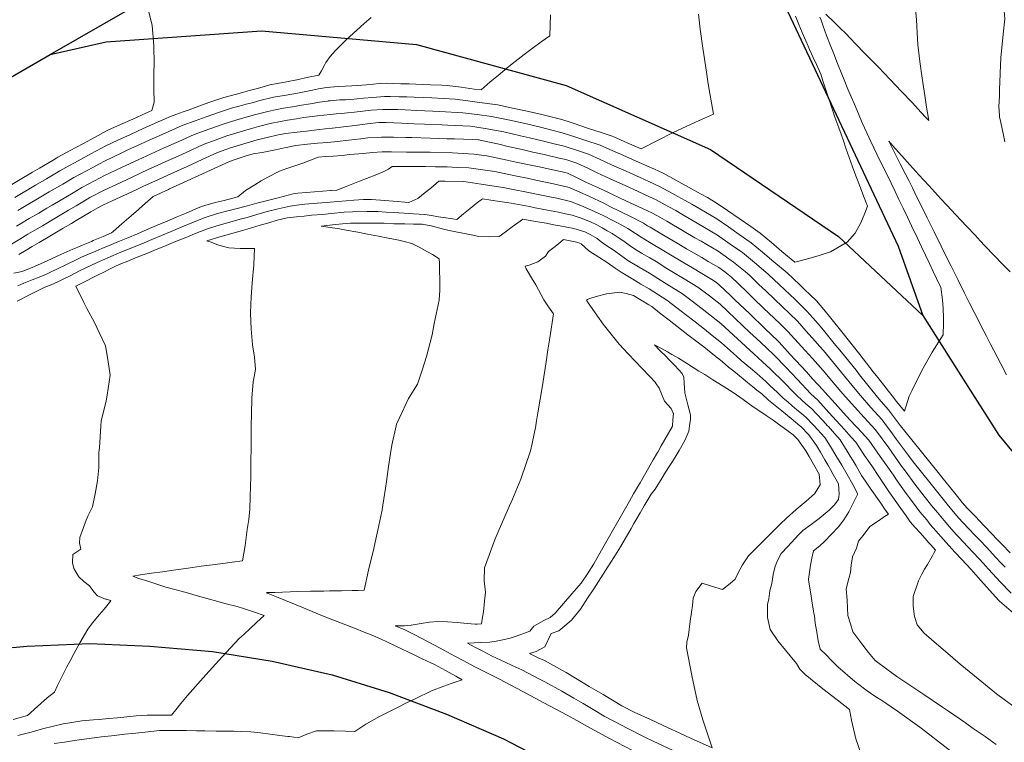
# Model space of a CAD drawing. Header units: inches. Extents: x 11351264 to 11356330, y 6702313 to 6706468.
# Tile 129 of 160: x 11355125 to 11355487, y 6704884 to 6705149. Entities that reach past the tile are written whole.
import ezdxf

# ---------------------------------------------------------------- set-up
doc = ezdxf.new("R2010")
doc.units = ezdxf.units.IN
doc.header["$MEASUREMENT"] = 0
doc.layers.add('Shumate_Contours_clip1', color=7, linetype='Continuous', lineweight=0)
doc.layers.add('Shumate_Streets_clip1', color=7, linetype='Continuous')

msp = doc.modelspace()

# ---------------------------------------------------------------- linework, layer by layer
at = {"layer": 'Shumate_Contours_clip1'}
for points, elevation in [([(11355487.29, 6705181.48), (11355486.85, 6705176.72), (11355486.81, 6705171.35), (11355486.77, 6705165.99), (11355486.73, 6705160.62), (11355486.7, 6705155.41), (11355486.7, 6705155.3), (11355487.14, 6705149.52), (11355486.53, 6705143.8), (11355486.12, 6705140.08), (11355485.97, 6705137.68), (11355485.71, 6705135.12), (11355485.41, 6705129.49), (11355485.29, 6705126.01), (11355485.25, 6705123.91), (11355485.24, 6705121.06), (11355484.99, 6705117.28), (11355485.18, 6705113.9), (11355485.21, 6705113.55), (11355485.22, 6705113.47), (11355485.66, 6705111.36), (11355486.15, 6705109), (11355486.66, 6705106.67), (11355487.12, 6705104.28)], 1404), ([(11355172.25, 6705153.42), (11355173.86, 6705147.13), (11355174.46, 6705139.56), (11355174.63, 6705132.98), (11355174.52, 6705129.66), (11355174.54, 6705123.65), (11355174.68, 6705118.91), (11355173.76, 6705115.82), (11355171.52, 6705114.81), (11355166.74, 6705112.65), (11355162.24, 6705110.62), (11355157.57, 6705108.51), (11355157.06, 6705108.27), (11355152.92, 6705106.02), (11355148.37, 6705103.54), (11355143.81, 6705101.07), (11355139.25, 6705098.59), (11355138.91, 6705098.39), (11355137.53, 6705097.59), (11355132.46, 6705094.62), (11355129.91, 6705093.12), (11355125.44, 6705090.5), (11355122.3, 6705088.65)], 1416), ([(11355374.61, 6705151.13), (11355375.28, 6705145.65), (11355376.25, 6705138.66), (11355376.59, 6705136.4), (11355377.56, 6705129.89), (11355378.22, 6705125.64), (11355378.78, 6705122), (11355379.33, 6705118.64), (11355380.07, 6705114.46), (11355377.89, 6705113.47), (11355373.54, 6705111.47), (11355371.69, 6705110.63), (11355365.49, 6705107.79), (11355359.32, 6705104.71), (11355353.51, 6705101.73), (11355348.38, 6705103.96), (11355343.55, 6705106.07), (11355342.88, 6705106.36), (11355338.79, 6705107.71), (11355333.84, 6705109.36), (11355328.88, 6705111), (11355326.73, 6705111.71), (11355323.93, 6705112.63), (11355319.46, 6705113.76), (11355317.08, 6705114.31), (11355311.7, 6705115.51), (11355306.31, 6705116.71), (11355300.9, 6705117.87), (11355294.18, 6705118.77), (11355289.89, 6705119.34), (11355285.21, 6705119.95), (11355276.69, 6705120.44), (11355273.57, 6705120.62), (11355270.13, 6705120.71), (11355267.48, 6705120.76), (11355264.69, 6705120.84), (11355261.37, 6705120.9), (11355259.24, 6705120.95), (11355254.82, 6705120.62), (11355251.58, 6705120.33), (11355246.87, 6705119.88), (11355244.87, 6705119.77), (11355242.87, 6705119.67), (11355239.23, 6705119.35), (11355238.61, 6705119.29), (11355238.25, 6705119.23), (11355235.42, 6705118.83), (11355232.09, 6705118.29), (11355228.74, 6705117.69), (11355225.41, 6705117.12), (11355222.1, 6705116.62), (11355219.74, 6705116.22), (11355216.33, 6705115.4), (11355211.47, 6705114.25), (11355205, 6705112.39), (11355199.97, 6705110.81), (11355195.07, 6705109.06), (11355189.28, 6705106.98), (11355183.64, 6705104.44), (11355178.29, 6705102.03), (11355173.51, 6705099.85), (11355168.72, 6705097.69), (11355162.57, 6705094.81), (11355156.42, 6705091.92), (11355152.66, 6705089.93), (11355148.07, 6705087.5), (11355144.84, 6705085.57), (11355142.12, 6705083.95), (11355139.42, 6705082.37), (11355137.16, 6705081.04), (11355135.19, 6705079.88), (11355132.2, 6705078.12), (11355128.75, 6705076.09), (11355125.93, 6705074.43), (11355124.02, 6705073.3)], 1410), ([(11355454.36, 6705153.18), (11355454.68, 6705149.12), (11355454.8, 6705146.82), (11355454.97, 6705144.36), (11355455.25, 6705140.07), (11355455.94, 6705133.78), (11355456.79, 6705127.67), (11355457.74, 6705121.27), (11355458.42, 6705117.02), (11355458.69, 6705114.95), (11355459.2, 6705112.15), (11355457.57, 6705113.88), (11355457, 6705114.5), (11355456.33, 6705115.21), (11355453.17, 6705118.57), (11355449.05, 6705122.94), (11355447.06, 6705125.03), (11355444.91, 6705127.3), (11355440.77, 6705131.65), (11355438.32, 6705134.16), (11355435.76, 6705136.78), (11355432.31, 6705140.34), (11355430.4, 6705142.29), (11355428.69, 6705144.04), (11355426.63, 6705146.08), (11355424.57, 6705148.12), (11355421.41, 6705151.22)], 1406), ([(11355410.19, 6705150.42), (11355411.44, 6705147.41), (11355412.72, 6705144.4), (11355414.04, 6705141.39), (11355414.9, 6705139.47), (11355415.42, 6705138.22), (11355416.76, 6705135.25), (11355417.96, 6705132.64), (11355419.57, 6705129.12), (11355420.44, 6705126.35), (11355420.96, 6705124.8), (11355422.98, 6705118.64), (11355423.97, 6705115.7), (11355424.75, 6705113.37), (11355426.14, 6705109.41), (11355426.98, 6705107.05), (11355427.82, 6705104.7), (11355428.78, 6705101.94), (11355429.98, 6705098.54), (11355431.2, 6705095.12), (11355432.45, 6705091.75), (11355433.73, 6705088.38), (11355435.01, 6705085), (11355436.21, 6705081.88), (11355436.3, 6705081.66), (11355436.66, 6705080.71), (11355435.71, 6705078.07), (11355434.19, 6705074.48), (11355432.12, 6705070.71), (11355429.17, 6705067.42), (11355423.09, 6705063.88), (11355418.98, 6705062.51), (11355414.24, 6705061.22), (11355410.06, 6705060.03), (11355405.26, 6705064.05), (11355401.39, 6705067.3), (11355397.23, 6705070.78), (11355393.78, 6705073.16), (11355389.55, 6705076.08), (11355385.32, 6705079), (11355381.09, 6705081.91), (11355377.93, 6705083.79), (11355375.63, 6705085.06), (11355372.92, 6705086.55), (11355370.98, 6705087.62), (11355366.33, 6705090.17), (11355361.68, 6705092.72), (11355358.41, 6705094.27), (11355352.76, 6705096.74), (11355347.93, 6705098.87), (11355343.11, 6705101.01), (11355338.52, 6705103.01), (11355333.16, 6705104.82), (11355329.53, 6705106.03), (11355324.58, 6705107.64), (11355320.69, 6705108.57), (11355316.56, 6705109.61), (11355311.36, 6705110.91), (11355305.28, 6705112.19), (11355298.59, 6705113.55), (11355293.27, 6705114.27), (11355288.06, 6705114.97), (11355279.58, 6705115.39), (11355276.97, 6705115.52), (11355271.09, 6705115.84), (11355266.78, 6705116.05), (11355264.11, 6705116.1), (11355258.66, 6705116.15), (11355254.33, 6705115.87), (11355248.17, 6705115.16), (11355245.7, 6705114.9), (11355243.51, 6705114.65), (11355241.49, 6705114.51), (11355239.29, 6705114.33), (11355234.65, 6705113.78), (11355229.58, 6705113.17), (11355226.88, 6705112.74), (11355223.57, 6705112.22), (11355221.05, 6705111.77), (11355217.3, 6705110.96), (11355212.96, 6705109.88), (11355210.35, 6705109.16), (11355206.19, 6705107.96), (11355203.72, 6705107.18), (11355201.33, 6705106.43), (11355198.34, 6705105.36), (11355196.43, 6705104.7), (11355193.6, 6705103.68), (11355191.05, 6705102.52), (11355187.97, 6705101.13), (11355185, 6705099.76), (11355182.35, 6705098.57), (11355178.95, 6705097.02), (11355177.11, 6705096.18), (11355172.46, 6705094.06), (11355166.8, 6705091.43), (11355162.36, 6705089.38), (11355156.21, 6705086.52), (11355151, 6705083.8), (11355148.36, 6705082.23), (11355145.92, 6705080.76), (11355143.19, 6705079.13), (11355138.23, 6705076.22), (11355133.57, 6705073.47), (11355130.82, 6705071.84), (11355128.22, 6705070.31), (11355125.3, 6705068.58), (11355122.19, 6705066.75)], 1408), ([(11355254.31, 6705150), (11355251.75, 6705147.69), (11355249.14, 6705145.36), (11355245.17, 6705141.74), (11355243.48, 6705140.08), (11355241.25, 6705137.89), (11355239.29, 6705135.64), (11355237.7, 6705133.44), (11355237.28, 6705132.67), (11355236.11, 6705130.41), (11355235.14, 6705128.8), (11355231.3, 6705127.99), (11355227.06, 6705127.11), (11355223.27, 6705126.35), (11355219.99, 6705125.72), (11355217.12, 6705125.17), (11355214.25, 6705124.37), (11355212.12, 6705123.81), (11355209.59, 6705123.1), (11355207.13, 6705122.46), (11355204.93, 6705121.84), (11355200.27, 6705120.58), (11355197.23, 6705119.63), (11355194.72, 6705118.72), (11355192.34, 6705117.86), (11355190.01, 6705117.02), (11355187.45, 6705116.09), (11355185.31, 6705115.31), (11355182.56, 6705114.31), (11355180.6, 6705113.6), (11355176.96, 6705112.01), (11355170.61, 6705109.13), (11355165.95, 6705107.02), (11355161.28, 6705104.91), (11355156.85, 6705102.8), (11355151.33, 6705099.82), (11355146.76, 6705097.35), (11355142.2, 6705094.89), (11355139.98, 6705093.58), (11355135.01, 6705090.69), (11355131.08, 6705088.39), (11355123.45, 6705083.88)], 1414), ([(11355320.22, 6705150.9), (11355320.02, 6705143.26), (11355316.85, 6705140.97), (11355313.56, 6705138.53), (11355310.57, 6705136.31), (11355307.25, 6705133.76), (11355304.28, 6705131.48), (11355300.95, 6705128.69), (11355298.1, 6705126.28), (11355294.72, 6705123.34), (11355292.21, 6705123.68), (11355287.37, 6705124.33), (11355282.32, 6705125), (11355280.27, 6705125.12), (11355276.14, 6705125.28), (11355270.71, 6705125.46), (11355268.25, 6705125.53), (11355265.27, 6705125.64), (11355262.22, 6705125.72), (11355259.83, 6705125.8), (11355257.27, 6705125.68), (11355255.22, 6705125.51), (11355252.66, 6705125.27), (11355249.39, 6705125.01), (11355247.27, 6705124.87), (11355244.76, 6705124.75), (11355242.25, 6705124.64), (11355237.98, 6705124.28), (11355237.93, 6705124.27), (11355235.03, 6705123.76), (11355232.83, 6705123.28), (11355229.16, 6705122.47), (11355227.29, 6705122.13), (11355223.14, 6705121.45), (11355220.78, 6705121.09), (11355218.44, 6705120.68), (11355213.41, 6705119.41), (11355210.57, 6705118.66), (11355208.4, 6705118.12), (11355205.83, 6705117.44), (11355203.46, 6705116.73), (11355198.6, 6705115.2), (11355193.71, 6705113.45), (11355189.67, 6705111.98), (11355184.96, 6705110.28), (11355177.62, 6705107.03), (11355172.84, 6705104.86), (11355169.66, 6705103.42), (11355165, 6705101.3), (11355162.79, 6705100.27), (11355159.38, 6705098.64), (11355156.63, 6705097.35), (11355154.29, 6705096.09), (11355152.04, 6705094.9), (11355149.71, 6705093.64), (11355147.44, 6705092.44), (11355145.13, 6705091.19), (11355141.05, 6705088.76), (11355136.08, 6705085.86), (11355131.12, 6705082.95), (11355127.54, 6705080.84), (11355124.58, 6705079.09)], 1412), ([(11355419.23, 6705150.02), (11355419.63, 6705148.96), (11355420.43, 6705146.76), (11355421.69, 6705143.36), (11355422.98, 6705139.96), (11355424.29, 6705136.55), (11355425.71, 6705133.09), (11355427.28, 6705129.14), (11355428.13, 6705127), (11355429.49, 6705123.65), (11355430.73, 6705120.76), (11355431.79, 6705118.34), (11355433.37, 6705114.52), (11355434.74, 6705111.21), (11355436.42, 6705107.59), (11355437.91, 6705104.42), (11355440.18, 6705099.69), (11355441.85, 6705096.23), (11355442.91, 6705094.14), (11355445.43, 6705089.05), (11355446.85, 6705086.08), (11355448.26, 6705083.12), (11355449.81, 6705079.87), (11355451.35, 6705076.64), (11355452.89, 6705073.4), (11355455.03, 6705068.87), (11355456.57, 6705065.71), (11355458, 6705062.67), (11355459.43, 6705059.63), (11355460.85, 6705056.59), (11355462.04, 6705054.05), (11355462.44, 6705053.25), (11355463.66, 6705050.89), (11355464.21, 6705046.28), (11355464.47, 6705043.11), (11355464.64, 6705039.8), (11355464.6, 6705037.73), (11355464.49, 6705033.33), (11355460.44, 6705026.98), (11355456.63, 6705020.24), (11355453.08, 6705013.04), (11355452.03, 6705010.8), (11355450.25, 6705005.39), (11355447.37, 6705008.95), (11355446.9, 6705009.56), (11355446.58, 6705009.93), (11355440.49, 6705017.71), (11355438.83, 6705019.79), (11355433.88, 6705026.1), (11355431.03, 6705029.65), (11355427.27, 6705034.43), (11355423.19, 6705039.51), (11355420.66, 6705042.72), (11355417.92, 6705045.87), (11355415.52, 6705048.2), (11355413.7, 6705049.97), (11355411.87, 6705051.74), (11355407.17, 6705056.13), (11355402.29, 6705060.23), (11355398.15, 6705063.72), (11355393.98, 6705067.19), (11355389.51, 6705070.3), (11355385.57, 6705073.02), (11355381.34, 6705075.94), (11355375.07, 6705079.66), (11355372.1, 6705081.41), (11355369.65, 6705082.76), (11355367.07, 6705084.17), (11355365, 6705085.3), (11355360.34, 6705087.84), (11355356.4, 6705089.69), (11355353.16, 6705091.2), (11355347.98, 6705093.5), (11355342.65, 6705095.88), (11355338.51, 6705097.76), (11355334.24, 6705099.73), (11355330.16, 6705101.1), (11355325.22, 6705102.7), (11355322.08, 6705103.43), (11355317.21, 6705104.6), (11355312.54, 6705105.7), (11355309.2, 6705106.53), (11355303.06, 6705107.99), (11355296.29, 6705109.24), (11355290.9, 6705110), (11355282.45, 6705110.39), (11355280.44, 6705110.47), (11355273.99, 6705110.78), (11355270.17, 6705110.94), (11355265.54, 6705111.16), (11355259.87, 6705111.39), (11355258.08, 6705111.4), (11355257.13, 6705111.36), (11355252.82, 6705110.85), (11355248.52, 6705110.34), (11355244.21, 6705109.84), (11355240.12, 6705109.36), (11355239.98, 6705109.34), (11355237.44, 6705109.04), (11355235.38, 6705108.8), (11355230.57, 6705108.24), (11355227.13, 6705107.84), (11355222.87, 6705107.36), (11355221.6, 6705107.1), (11355220.23, 6705106.84), (11355216.15, 6705105.89), (11355212.44, 6705104.98), (11355207.54, 6705103.59), (11355202.69, 6705102.06), (11355197.91, 6705100.39), (11355192.31, 6705097.82), (11355186.7, 6705095.25), (11355179.62, 6705092.01), (11355176.19, 6705090.44), (11355170.52, 6705087.82), (11355168.3, 6705086.8), (11355164.85, 6705085.21), (11355162.15, 6705083.97), (11355159.18, 6705082.59), (11355156, 6705081.13), (11355153.96, 6705080.08), (11355151.32, 6705078.51), (11355148.68, 6705076.93), (11355146.03, 6705075.36), (11355144.26, 6705074.32), (11355141.2, 6705072.51), (11355138.75, 6705071.06), (11355136.3, 6705069.62), (11355132.42, 6705067.32), (11355129.83, 6705065.79), (11355127.62, 6705064.48), (11355124.95, 6705062.9)], 1406), ([(11355489.13, 6704953.29), (11355486.02, 6704956.51), (11355484.98, 6704957.63), (11355484.15, 6704958.49), (11355482.61, 6704960.08), (11355479.47, 6704963.34), (11355476.33, 6704966.6), (11355473.19, 6704969.87), (11355471.63, 6704971.69), (11355468.75, 6704975.22), (11355464, 6704981.1), (11355462.63, 6704982.78), (11355456.5, 6704990.38), (11355450.38, 6704997.98), (11355448.84, 6705000), (11355444.43, 6705005.78), (11355441.78, 6705008.88), (11355440.39, 6705010.5), (11355433.82, 6705018.74), (11355432.48, 6705020.38), (11355427.2, 6705026.96), (11355424.51, 6705030.25), (11355420.59, 6705035.14), (11355418.52, 6705037.48), (11355416.62, 6705039.68), (11355414.44, 6705042.12), (11355412.57, 6705043.95), (11355409.97, 6705046.49), (11355406.33, 6705049.93), (11355404.28, 6705051.85), (11355400.35, 6705055.6), (11355395.92, 6705059.3), (11355390.73, 6705063.6), (11355386.28, 6705066.74), (11355381.58, 6705070.02), (11355374.1, 6705074.4), (11355369.04, 6705077.38), (11355366.24, 6705079.03), (11355363.67, 6705080.43), (11355361.21, 6705081.78), (11355359.02, 6705082.97), (11355355.07, 6705084.81), (11355352.24, 6705086.12), (11355347.91, 6705088.13), (11355342.19, 6705090.71), (11355337.4, 6705092.95), (11355334.19, 6705094.46), (11355329.96, 6705096.44), (11355325.85, 6705097.77), (11355323.48, 6705098.3), (11355317.85, 6705099.61), (11355313.8, 6705100.52), (11355309.85, 6705101.44), (11355304.1, 6705102.73), (11355301.86, 6705103.26), (11355294.34, 6705104.92), (11355294.01, 6705104.97), (11355293.76, 6705105.01), (11355291.56, 6705105.11), (11355284.94, 6705105.37), (11355282.21, 6705105.44), (11355276, 6705105.66), (11355269.23, 6705105.82), (11355267.07, 6705105.88), (11355262.61, 6705105.97), (11355258.14, 6705106.04), (11355253.15, 6705105.72), (11355250.56, 6705105.4), (11355248.27, 6705105.13), (11355246.2, 6705104.88), (11355241.82, 6705104.37), (11355238.49, 6705104.08), (11355234.68, 6705103.78), (11355231, 6705103.38), (11355226.73, 6705102.92), (11355222.46, 6705102.06), (11355219.22, 6705101.35), (11355214.32, 6705100.42), (11355211.04, 6705099.82), (11355208.11, 6705098.98), (11355204.05, 6705097.7), (11355202.26, 6705097.08), (11355196.65, 6705094.51), (11355191.05, 6705091.93), (11355185.44, 6705089.36), (11355180.28, 6705086.99), (11355179.91, 6705086.82), (11355174.23, 6705084.22), (11355170.38, 6705080.81), (11355168.88, 6705079.48), (11355166.18, 6705077.11), (11355164.47, 6705075.62), (11355162.77, 6705074.14), (11355159.6, 6705071.39), (11355159, 6705070.87), (11355155.83, 6705069.52), (11355152.24, 6705067.99), (11355151.55, 6705067.7), (11355148.5, 6705066.41), (11355146.63, 6705065.61), (11355144.77, 6705064.81), (11355142.59, 6705063.86), (11355139.24, 6705062.39), (11355136.88, 6705061.29), (11355134.22, 6705060.11), (11355130.66, 6705058.48), (11355126.13, 6705056.63), (11355123.12, 6705056.05)], 1404), ([(11355489.08, 6705056.54), (11355486.3, 6705059.38), (11355483.26, 6705062.51), (11355479.83, 6705066.12), (11355478.14, 6705067.92), (11355476.32, 6705069.82), (11355473.01, 6705073.32), (11355469.13, 6705077.42), (11355465.79, 6705081.04), (11355463.63, 6705083.4), (11355459.22, 6705088.22), (11355455.57, 6705092.18), (11355452.29, 6705095.82), (11355450.29, 6705098.06), (11355446.06, 6705102.79), (11355444.52, 6705104.52), (11355445.65, 6705102.29), (11355448.74, 6705096.19), (11355450.64, 6705092.44), (11355451.83, 6705090.07), (11355453.21, 6705087.34), (11355454.07, 6705085.57), (11355455.08, 6705083.51), (11355456.02, 6705081.64), (11355458.63, 6705076.4), (11355461.22, 6705071.16), (11355463.82, 6705065.92), (11355465.74, 6705061.95), (11355467.42, 6705058.55), (11355468.61, 6705056.15), (11355469.85, 6705053.65), (11355472.29, 6705048.74), (11355474.07, 6705045.28), (11355476.14, 6705041.23), (11355477.21, 6705039.12), (11355478.51, 6705036.57), (11355480.42, 6705032.87), (11355481.82, 6705030.15), (11355484.33, 6705025.28), (11355485.63, 6705022.75), (11355487.74, 6705018.72)], 1404), ([(11355487.24, 6704948), (11355485.64, 6704949.67), (11355483.9, 6704951.59), (11355480.38, 6704955.4), (11355478.04, 6704957.8), (11355476.14, 6704959.75), (11355471.77, 6704964.4), (11355470.3, 6704966.06), (11355468.8, 6704967.79), (11355465.94, 6704971.18), (11355459.61, 6704979.08), (11355453.45, 6704986.77), (11355451.77, 6704989.02), (11355447.36, 6704994.97), (11355445.24, 6704997.86), (11355443.64, 6705000), (11355442.05, 6705002.14), (11355437.95, 6705006.71), (11355434.08, 6705011.09), (11355432.22, 6705013.37), (11355427.14, 6705019.6), (11355420.52, 6705027.64), (11355419.18, 6705029.14), (11355416.55, 6705032.12), (11355415.07, 6705033.75), (11355412.57, 6705036.57), (11355410.95, 6705038.36), (11355408.06, 6705041.21), (11355405.42, 6705043.73), (11355402.38, 6705046.6), (11355399.46, 6705049.41), (11355396.71, 6705052.03), (11355393.55, 6705055.08), (11355391.71, 6705056.61), (11355387.5, 6705060.02), (11355381.83, 6705064.09), (11355375.56, 6705067.74), (11355373.3, 6705069.06), (11355369.29, 6705071.4), (11355363.02, 6705075.08), (11355360.37, 6705076.63), (11355357.69, 6705078.1), (11355355.67, 6705079.04), (11355353.74, 6705079.94), (11355349.8, 6705081.77), (11355345.85, 6705083.61), (11355342.71, 6705085.08), (11355341.73, 6705085.52), (11355337.87, 6705087.33), (11355333.51, 6705089.38), (11355329.99, 6705091.07), (11355326.49, 6705092.76), (11355325.61, 6705092.97), (11355319.35, 6705094.35), (11355316.64, 6705094.92), (11355311.82, 6705095.98), (11355307.64, 6705096.86), (11355304.31, 6705097.59), (11355296.79, 6705099.18), (11355292.07, 6705099.79), (11355284.2, 6705100.23), (11355276.05, 6705100.47), (11355267.36, 6705100.54), (11355261.88, 6705100.56), (11355258.43, 6705100.59), (11355254.89, 6705100.31), (11355251.35, 6705100.02), (11355246.46, 6705099.61), (11355243.74, 6705099.32), (11355240.4, 6705099.05), (11355237.66, 6705098.84), (11355234.83, 6705098.62), (11355231.45, 6705097.26), (11355229.22, 6705096.48), (11355225.88, 6705095.38), (11355223.34, 6705094.53), (11355220.63, 6705093.54), (11355216.44, 6705091.35), (11355213.99, 6705089.98), (11355211.57, 6705088.46), (11355208.24, 6705086.45), (11355205.31, 6705084.08), (11355200.3, 6705082.78), (11355197.09, 6705081.94), (11355193.28, 6705080.95), (11355192, 6705080.54), (11355189.96, 6705079.66), (11355186.36, 6705078.12), (11355182.75, 6705076.59), (11355179.14, 6705075.06), (11355176.33, 6705073.87), (11355172.09, 6705072.07), (11355168.49, 6705070.54), (11355164.9, 6705069.02), (11355160.65, 6705067.27), (11355158.69, 6705066.44), (11355155.46, 6705065.07), (11355153.19, 6705064.13), (11355149.92, 6705062.77), (11355147.97, 6705061.9), (11355146.46, 6705061.2), (11355142.12, 6705059.08), (11355139.16, 6705057.63), (11355137.29, 6705056.75), (11355135.11, 6705055.7), (11355132.41, 6705054.54), (11355129.81, 6705053.56), (11355126.77, 6705052.37), (11355124.54, 6705051.42)], 1402), ([(11355489.43, 6704938.52), (11355485.26, 6704942.77), (11355482.77, 6704945.53), (11355481.08, 6704947.4), (11355479.3, 6704949.36), (11355475.81, 6704953.18), (11355473.48, 6704955.6), (11355470.35, 6704958.91), (11355469.79, 6704959.52), (11355469.32, 6704960.04), (11355466.88, 6704962.8), (11355464.82, 6704965.17), (11355462.36, 6704968.1), (11355460.27, 6704970.66), (11355456.61, 6704975.26), (11355454.09, 6704978.57), (11355450.55, 6704983.37), (11355449.25, 6704985.16), (11355444.5, 6704991.89), (11355439.65, 6704998.48), (11355438.26, 6705000), (11355435.52, 6705002.99), (11355431.95, 6705006.9), (11355427.64, 6705011.69), (11355424.81, 6705015.07), (11355420.46, 6705020.27), (11355416.48, 6705024.68), (11355412.51, 6705029.06), (11355407.46, 6705034.59), (11355406.13, 6705035.91), (11355404.45, 6705037.53), (11355400.47, 6705041.33), (11355398.51, 6705043.2), (11355394.8, 6705046.76), (11355392.59, 6705048.88), (11355389.14, 6705052.2), (11355386.68, 6705054.56), (11355384.28, 6705056.48), (11355382.08, 6705058.08), (11355378.15, 6705060.38), (11355375.81, 6705061.74), (11355370.25, 6705065), (11355366.79, 6705067.02), (11355362.41, 6705069.62), (11355356.86, 6705072.92), (11355355.91, 6705073.47), (11355354.43, 6705074.4), (11355349.61, 6705076.83), (11355345.86, 6705078.7), (11355342.08, 6705080.56), (11355339.8, 6705081.69), (11355334.56, 6705084.14), (11355330.81, 6705085.88), (11355327.07, 6705087.51), (11355324.51, 6705088.13), (11355321.31, 6705088.89), (11355314.8, 6705090.25), (11355312.25, 6705090.76), (11355307.31, 6705091.79), (11355303.18, 6705092.62), (11355299.83, 6705093.33), (11355294.47, 6705094.11), (11355290.21, 6705094.76), (11355285.95, 6705094.89), (11355282.29, 6705095.04), (11355278.02, 6705095.11), (11355274.3, 6705095.16), (11355270.58, 6705095.18), (11355266.29, 6705095.22), (11355262.09, 6705095.22), (11355260.72, 6705094.22), (11355258.74, 6705093.32), (11355256.4, 6705092.3), (11355252.68, 6705090.83), (11355250.1, 6705089.81), (11355247.61, 6705088.82), (11355245.11, 6705087.84), (11355241.78, 6705086.53), (11355239.71, 6705086.37), (11355239.46, 6705086.35), (11355236.64, 6705086.13), (11355233.57, 6705085.88), (11355230.48, 6705085.64), (11355227.4, 6705085.41), (11355225.73, 6705085.17), (11355220.19, 6705083.76), (11355216.27, 6705082.77), (11355212.36, 6705081.77), (11355208.91, 6705080.8), (11355204.57, 6705079.66), (11355201.66, 6705078.89), (11355197.85, 6705077.9), (11355192.96, 6705076.37), (11355189.03, 6705074.77), (11355184.27, 6705072.8), (11355180.83, 6705071.34), (11355177.26, 6705069.84), (11355173.76, 6705068.38), (11355170.14, 6705066.86), (11355165.48, 6705064.97), (11355161.54, 6705063.38), (11355158.67, 6705062.14), (11355156.48, 6705061.22), (11355153.65, 6705060.01), (11355149.28, 6705057.9), (11355147.18, 6705056.84), (11355143.75, 6705055.08), (11355141.45, 6705053.94), (11355139.47, 6705052.97), (11355136.79, 6705051.8), (11355134.46, 6705050.85), (11355129.03, 6705048.18), (11355124.33, 6705045.78)], 1400), ([(11355490.39, 6704931.1), (11355485.23, 6704935.59), (11355485.12, 6704935.69), (11355484.88, 6704935.93), (11355481.67, 6704939.48), (11355478.2, 6704943.31), (11355476.51, 6704945.18), (11355474.74, 6704947.15), (11355471.26, 6704950.97), (11355468.93, 6704953.45), (11355466.57, 6704956), (11355464.58, 6704958.22), (11355461.81, 6704961.4), (11355459.78, 6704963.77), (11355458.44, 6704965.37), (11355455.93, 6704968.37), (11355454.6, 6704970.15), (11355450.32, 6704975.97), (11355447.61, 6704979.8), (11355446.22, 6704981.8), (11355443.61, 6704985.58), (11355441.39, 6704988.71), (11355437.15, 6704994.64), (11355433.01, 6704999.16), (11355432.24, 6705000), (11355428.88, 6705003.68), (11355424.76, 6705008.21), (11355421.02, 6705012.3), (11355420.4, 6705013.05), (11355416.53, 6705017.24), (11355414.23, 6705019.74), (11355412.3, 6705021.86), (11355408.33, 6705026.22), (11355404.25, 6705030.66), (11355403.84, 6705031.05), (11355398.98, 6705035.73), (11355393.43, 6705041.05), (11355387.88, 6705046.37), (11355386.39, 6705047.78), (11355382.33, 6705051.69), (11355381.29, 6705052.5), (11355380.16, 6705053.34), (11355375.84, 6705055.88), (11355372.35, 6705057.97), (11355369.48, 6705059.67), (11355363.13, 6705063.48), (11355356.77, 6705067.33), (11355353.49, 6705069.21), (11355351.48, 6705070.56), (11355348.66, 6705072.48), (11355346.4, 6705073.7), (11355344.55, 6705074.69), (11355342.62, 6705075.65), (11355340.3, 6705076.86), (11355337.51, 6705078.23), (11355333.34, 6705080.01), (11355331.36, 6705080.93), (11355327.64, 6705082.39), (11355322.56, 6705083.53), (11355319.37, 6705084.21), (11355316.92, 6705084.72), (11355310.3, 6705086.03), (11355307.78, 6705086.51), (11355302.85, 6705087.51), (11355298.64, 6705088.15), (11355294.79, 6705088.77), (11355288.36, 6705089.73), (11355281.46, 6705089.83), (11355279.23, 6705089.86), (11355276.22, 6705087.31), (11355274.25, 6705085.62), (11355271.47, 6705083.44), (11355268.19, 6705081.95), (11355262.39, 6705082.44), (11355259.32, 6705082.7), (11355254.46, 6705083.06), (11355251.54, 6705083.09), (11355248.04, 6705082.83), (11355245.16, 6705082.61), (11355242.06, 6705082.38), (11355237.96, 6705082), (11355234.49, 6705081.72), (11355229.93, 6705081.37), (11355227.05, 6705081), (11355224.6, 6705080.71), (11355220.17, 6705079.66), (11355216.08, 6705078.65), (11355212.32, 6705077.54), (11355208.84, 6705076.54), (11355206.23, 6705075.84), (11355202.46, 6705074.83), (11355199.41, 6705073.91), (11355197.29, 6705073.28), (11355193.91, 6705072.26), (11355189.45, 6705070.51), (11355185.99, 6705069.06), (11355182.52, 6705067.62), (11355178.18, 6705065.84), (11355175.42, 6705064.69), (11355171.92, 6705063.28), (11355168.41, 6705061.87), (11355164.9, 6705060.45), (11355162.44, 6705059.46), (11355161.89, 6705059.22), (11355160.93, 6705058.81), (11355158.52, 6705057.6), (11355156.66, 6705056.68), (11355153.56, 6705055.12), (11355148.58, 6705052.62), (11355145.82, 6705051.23), (11355148.75, 6705045.24), (11355149.84, 6705043.11), (11355152.71, 6705037.9), (11355154.46, 6705034.22), (11355156.69, 6705029.38), (11355157.57, 6705024.37), (11355158.49, 6705018.58), (11355157.35, 6705011.24), (11355156.98, 6705009.1), (11355155.14, 6705001.64), (11355155.04, 6705000), (11355154.51, 6704991.84), (11355154.31, 6704990.22), (11355154.32, 6704990.01), (11355154.32, 6704989.7), (11355154.28, 6704984.7), (11355153.82, 6704979.71), (11355152.98, 6704974.94), (11355152.01, 6704970.24), (11355150.2, 6704966.8), (11355149.44, 6704964.72), (11355148.61, 6704962.67), (11355147.34, 6704958.97), (11355147.23, 6704956.94), (11355147.64, 6704954.64), (11355144.74, 6704952.72), (11355144.64, 6704949.66), (11355145.1, 6704947.5), (11355146.92, 6704944.47), (11355148.8, 6704942.73), (11355150.89, 6704941.17), (11355152.43, 6704939.03), (11355153.85, 6704937.45), (11355156.77, 6704936.32), (11355157.12, 6704936.23), (11355157.38, 6704936.15), (11355158.71, 6704935.81), (11355158.17, 6704935.07), (11355156.2, 6704932.58), (11355154.59, 6704930.67), (11355152.03, 6704927.56), (11355150.27, 6704925.28), (11355147.29, 6704920.24), (11355145.11, 6704916.26), (11355143.62, 6704913.34), (11355142.6, 6704911.43), (11355141.18, 6704908.69), (11355140.11, 6704906.58), (11355139.14, 6704904.51), (11355138.07, 6704902.17), (11355135.32, 6704900.02), (11355132.99, 6704897.96), (11355130.7, 6704895.89), (11355129.1, 6704894.45), (11355128.11, 6704893.5), (11355122.85, 6704892.11)], 1398), ([(11355490.95, 6704896.52), (11355486.85, 6704899.48), (11355484.12, 6704901.54), (11355475.99, 6704908.09), (11355470.73, 6704912.44), (11355467.99, 6704914.7), (11355460.22, 6704921.45), (11355457.48, 6704923.76), (11355454.99, 6704926.89), (11355454.02, 6704929.86), (11355453.43, 6704933.72), (11355453.45, 6704937.32), (11355455.44, 6704942.97), (11355456.61, 6704945.43), (11355457.66, 6704947.26), (11355458.72, 6704949.04), (11355460.6, 6704952.16), (11355461.1, 6704953.14), (11355461.7, 6704954.32), (11355459.82, 6704956.39), (11355459.28, 6704957.01), (11355457.86, 6704958.59), (11355456.04, 6704960.63), (11355454.22, 6704962.67), (11355452.4, 6704964.72), (11355450.88, 6704966.87), (11355448.93, 6704969.63), (11355444.54, 6704975.85), (11355440.86, 6704981.32), (11355438.24, 6704985.21), (11355435.62, 6704989), (11355433.48, 6704992.24), (11355432.38, 6704993.93), (11355430.75, 6704995.75), (11355428.1, 6704998.74), (11355426.97, 6705000), (11355426.66, 6705000.34), (11355422.54, 6705004.88), (11355418.39, 6705009.37), (11355415.94, 6705011.7), (11355410.84, 6705017.13), (11355406.72, 6705021.45), (11355402.59, 6705025.74), (11355399.41, 6705028.74), (11355395.91, 6705032.03), (11355393.52, 6705034.28), (11355388.11, 6705039.38), (11355382.56, 6705044.63), (11355378.65, 6705047.72), (11355374.39, 6705050.91), (11355369.39, 6705053.92), (11355366.68, 6705055.58), (11355363.03, 6705057.78), (11355359.01, 6705060.27), (11355356.67, 6705061.68), (11355353.65, 6705063.44), (11355351.07, 6705064.95), (11355349.08, 6705066.35), (11355347.13, 6705067.81), (11355345.1, 6705069.13), (11355343.2, 6705070.33), (11355342.96, 6705070.49), (11355342.87, 6705070.55), (11355341.11, 6705071.56), (11355339.17, 6705072.68), (11355337.23, 6705073.77), (11355335.23, 6705074.8), (11355331.9, 6705076.1), (11355328.2, 6705077.37), (11355325.77, 6705077.86), (11355323.13, 6705078.44), (11355319.15, 6705079.21), (11355314.64, 6705080.09), (11355312.46, 6705080.49), (11355305.83, 6705081.75), (11355301.62, 6705082.41), (11355298.3, 6705082.91), (11355295.2, 6705083.38), (11355292.97, 6705081.63), (11355290.7, 6705079.83), (11355288.28, 6705077.82), (11355285.82, 6705075.75), (11355284.2, 6705075.95), (11355283.5, 6705076.1), (11355279.09, 6705076.79), (11355276.55, 6705077.19), (11355274.01, 6705077.59), (11355269.85, 6705077.81), (11355266.48, 6705078.07), (11355262.55, 6705078.32), (11355259.88, 6705078.5), (11355256.81, 6705078.69), (11355252.85, 6705078.73), (11355249.61, 6705078.76), (11355247.5, 6705078.62), (11355244.39, 6705078.41), (11355239.61, 6705077.93), (11355236.45, 6705077.62), (11355232.48, 6705077.29), (11355229.77, 6705077), (11355226.94, 6705076.7), (11355223.48, 6705076.34), (11355219.83, 6705075.5), (11355216.71, 6705074.57), (11355213.59, 6705073.65), (11355208.78, 6705072.25), (11355207.03, 6705071.77), (11355203.97, 6705070.87), (11355200.9, 6705069.98), (11355197.84, 6705069.08), (11355194.84, 6705068.2), (11355194.75, 6705068.17), (11355194.03, 6705067.87), (11355194.45, 6705067.73), (11355195.19, 6705067.51), (11355198.06, 6705066.43), (11355200.05, 6705065.88), (11355202.1, 6705065.39), (11355204.14, 6705065.26), (11355206.22, 6705065.15), (11355210.09, 6705065.06), (11355211.5, 6705065.05), (11355211.38, 6705062.3), (11355211.2, 6705059.14), (11355210.63, 6705052.53), (11355210.23, 6705047.23), (11355210.08, 6705044.56), (11355210, 6705041.32), (11355210.27, 6705035.53), (11355210.71, 6705029.73), (11355211.49, 6705025.18), (11355211.8, 6705020.66), (11355210.98, 6705016.16), (11355210.49, 6705010.12), (11355210.37, 6705004.38), (11355210.26, 6705000), (11355210.21, 6704998.07), (11355210.3, 6704992.85), (11355210.2, 6704985.96), (11355210.17, 6704981.29), (11355209.84, 6704973.94), (11355209.82, 6704969.33), (11355209.38, 6704965.57), (11355208.84, 6704961.87), (11355208, 6704956.01), (11355207.14, 6704950.34), (11355203.28, 6704949.88), (11355201.51, 6704949.64), (11355197.02, 6704949.04), (11355191.89, 6704948.35), (11355187.09, 6704947.7), (11355181.67, 6704946.94), (11355177.65, 6704946.37), (11355173.64, 6704945.79), (11355169.63, 6704945.17), (11355166.78, 6704944.72), (11355169.05, 6704943.93), (11355172.29, 6704942.85), (11355175.57, 6704941.79), (11355178.89, 6704940.75), (11355182.21, 6704939.88), (11355186.37, 6704938.68), (11355190.02, 6704937.63), (11355194.51, 6704936.37), (11355198.01, 6704935.43), (11355201.07, 6704934.61), (11355205.06, 6704933.54), (11355207.48, 6704932.84), (11355211.49, 6704931.47), (11355215.05, 6704930.26), (11355212.19, 6704927.67), (11355207.55, 6704923.35), (11355205.88, 6704921.79), (11355199.57, 6704915.04), (11355193.56, 6704908.45), (11355186.91, 6704900.89), (11355184.46, 6704897.96), (11355182.63, 6704895.62), (11355180.97, 6704893.63), (11355176.23, 6704893.69), (11355172.02, 6704893.72), (11355170.15, 6704893.56), (11355168.01, 6704893.38), (11355164.61, 6704893.06), (11355161.21, 6704892.74), (11355157.81, 6704892.42), (11355154.41, 6704892.1), (11355152.33, 6704891.92), (11355148.09, 6704891.55), (11355143.64, 6704890.85), (11355141.19, 6704890.47), (11355137.65, 6704889.61), (11355133.64, 6704888.62), (11355129.38, 6704887.47), (11355124.51, 6704886.19)], 1396), ([(11355483.92, 6704882.93), (11355479.88, 6704885.86), (11355475.52, 6704888.8), (11355472.74, 6704890.83), (11355466.44, 6704895.13), (11355464.3, 6704896.64), (11355456.98, 6704901.53), (11355447.49, 6704907.83), (11355443.79, 6704910.55), (11355439.54, 6704913.76), (11355437.09, 6704916.72), (11355434.98, 6704919.34), (11355433.11, 6704921.88), (11355431.37, 6704924.3), (11355430.44, 6704927.18), (11355429.43, 6704930.27), (11355429.34, 6704932.97), (11355429.22, 6704935.88), (11355428.84, 6704940.02), (11355429.89, 6704943.88), (11355430.5, 6704946.13), (11355430.74, 6704948.83), (11355431.16, 6704951.84), (11355432.6, 6704955.07), (11355433.45, 6704957.56), (11355435.42, 6704960.11), (11355437.57, 6704963.03), (11355441.05, 6704965.35), (11355442.99, 6704966.63), (11355444.36, 6704967.53), (11355443.24, 6704969.12), (11355441.54, 6704971.6), (11355437.73, 6704977.1), (11355435.95, 6704979.68), (11355434.51, 6704981.77), (11355432.53, 6704985.3), (11355431.47, 6704987.13), (11355430.37, 6704988.83), (11355429.27, 6704990.61), (11355426.63, 6704994.84), (11355424.56, 6704997.19), (11355422.36, 6704999.65), (11355422.04, 6705000), (11355420.45, 6705001.74), (11355417.82, 6705004.5), (11355416.26, 6705006.18), (11355414.09, 6705008.06), (11355410.9, 6705010.95), (11355409.31, 6705012.61), (11355406.27, 6705015.62), (11355400.96, 6705020.94), (11355398.15, 6705023.45), (11355394.89, 6705026.38), (11355388.9, 6705031.86), (11355382.8, 6705037.52), (11355379.43, 6705040.25), (11355376.01, 6705042.96), (11355372.32, 6705045.75), (11355368.67, 6705048.5), (11355362.93, 6705052.04), (11355361.07, 6705053.22), (11355356.57, 6705056), (11355351.93, 6705058.73), (11355348.65, 6705060.67), (11355345.98, 6705062.59), (11355343.59, 6705064.31), (11355340.61, 6705066.33), (11355338.88, 6705067.55), (11355337.37, 6705068.72), (11355334.86, 6705070.2), (11355332.87, 6705071.23), (11355328.75, 6705072.41), (11355323.69, 6705073.43), (11355321.52, 6705073.82), (11355318.63, 6705074.38), (11355314.78, 6705075.05), (11355310.1, 6705075.86), (11355309.04, 6705075.2), (11355306.17, 6705073.02), (11355303.61, 6705071.12), (11355301.43, 6705069.49), (11355297.89, 6705069.36), (11355293.86, 6705069.55), (11355291.05, 6705070.1), (11355288.05, 6705070.72), (11355286.05, 6705071.05), (11355283.58, 6705071.53), (11355280.93, 6705072.22), (11355276.37, 6705073.48), (11355273.13, 6705074.01), (11355269.93, 6705074.09), (11355266.72, 6705074.14), (11355262.73, 6705074.21), (11355259.11, 6705074.39), (11355256.02, 6705074.42), (11355252.93, 6705074.44), (11355249.84, 6705074.45), (11355247.68, 6705074.46), (11355246.74, 6705074.4), (11355243.81, 6705074.11), (11355241.26, 6705073.86), (11355238.1, 6705073.55), (11355235.98, 6705073.34), (11355240.18, 6705072.68), (11355242.69, 6705072.29), (11355245.19, 6705071.88), (11355249.44, 6705071.04), (11355253.04, 6705070.38), (11355257.01, 6705069.63), (11355260.6, 6705068.9), (11355264.51, 6705068.16), (11355266.51, 6705067.71), (11355269.3, 6705066.93), (11355272.18, 6705065.46), (11355275.03, 6705063.93), (11355276.83, 6705062.84), (11355279.33, 6705061.34), (11355279.47, 6705059.74), (11355279.51, 6705057.19), (11355279.63, 6705053.52), (11355279.59, 6705049.84), (11355279.32, 6705046.16), (11355277.52, 6705037.54), (11355276.73, 6705033.33), (11355274.66, 6705025.45), (11355273.09, 6705020.45), (11355271.35, 6705015.21), (11355268.07, 6705009.95), (11355264.82, 6705002.94), (11355263.71, 6705000.59), (11355263.58, 6705000), (11355262, 6704992.87), (11355261.47, 6704989.78), (11355260.75, 6704984.96), (11355259.95, 6704979.48), (11355259.6, 6704977), (11355258.4, 6704969.23), (11355258.37, 6704968.99), (11355258.34, 6704968.81), (11355258.27, 6704968.48), (11355256.85, 6704961.63), (11355255.85, 6704957.19), (11355255.16, 6704954.26), (11355254.03, 6704949.45), (11355253.43, 6704946.91), (11355251.82, 6704939.53), (11355249.62, 6704939.49), (11355247.41, 6704939.46), (11355243.41, 6704939.39), (11355241.18, 6704939.35), (11355239.06, 6704939.31), (11355236.95, 6704939.28), (11355233.5, 6704939.22), (11355232.07, 6704939.18), (11355227.39, 6704939.04), (11355224.6, 6704938.94), (11355221.8, 6704938.86), (11355219, 6704938.78), (11355216.37, 6704938.71), (11355216.13, 6704938.68), (11355215.77, 6704938.63), (11355216.17, 6704938.51), (11355216.45, 6704938.41), (11355219.57, 6704937.12), (11355222.86, 6704935.76), (11355226.15, 6704934.41), (11355229.43, 6704933.07), (11355232.72, 6704931.75), (11355237.12, 6704929.97), (11355243.39, 6704927.47), (11355248.82, 6704925.36), (11355251.14, 6704924.43), (11355254.32, 6704923.13), (11355257.8, 6704921.71), (11355260.38, 6704920.48), (11355262.92, 6704919.28), (11355268.03, 6704916.85), (11355269.89, 6704915.96), (11355273.13, 6704914.42), (11355276.25, 6704912.94), (11355277.62, 6704912.23), (11355281.63, 6704910.05), (11355285.41, 6704908), (11355287.76, 6704906.71), (11355283.78, 6704905.28), (11355281, 6704904.28), (11355276.56, 6704902.6), (11355270.53, 6704899.7), (11355267.14, 6704898.05), (11355264.5, 6704896.76), (11355260.32, 6704894.67), (11355257.4, 6704893.12), (11355252.35, 6704890.36), (11355248.29, 6704887.61), (11355244.98, 6704887.75), (11355240.72, 6704887.88), (11355238.29, 6704887.95), (11355234.23, 6704887.89), (11355230.71, 6704886.65), (11355227.51, 6704885.39), (11355224.33, 6704885.79), (11355223.7, 6704885.88), (11355220.75, 6704886.26), (11355217.2, 6704886.71), (11355213.66, 6704887.15), (11355210.14, 6704887.57), (11355206.24, 6704887.72), (11355203.94, 6704887.75), (11355201.34, 6704887.78), (11355197.45, 6704887.83), (11355193.2, 6704887.88), (11355190.17, 6704887.93), (11355186.46, 6704888.05), (11355181.49, 6704888.05), (11355176.6, 6704887.98), (11355170.2, 6704887.33), (11355166.64, 6704886.97), (11355163.89, 6704886.64), (11355159.01, 6704886.09), (11355155.29, 6704885.71), (11355150.77, 6704885.07), (11355146.25, 6704884.43), (11355143.88, 6704884.1), (11355141.74, 6704883.79), (11355137.88, 6704883.24)], 1394), ([(11355468.88, 6704879.24), (11355462.41, 6704884.27), (11355459.57, 6704886.47), (11355455.89, 6704889.3), (11355447.72, 6704895.13), (11355445.37, 6704896.72), (11355443.47, 6704898.02), (11355441.63, 6704899.25), (11355439.4, 6704900.69), (11355436.6, 6704902.56), (11355432.07, 6704906.03), (11355425.76, 6704911.42), (11355423.64, 6704913.62), (11355421.46, 6704915.78), (11355419.27, 6704917.93), (11355418.58, 6704920.98), (11355418.03, 6704924.17), (11355417.53, 6704927.41), (11355417.28, 6704930.14), (11355416.95, 6704931.05), (11355416.82, 6704931.95), (11355416.4, 6704934.82), (11355415.98, 6704937.44), (11355415.5, 6704940.49), (11355415.17, 6704942.52), (11355415.01, 6704943.52), (11355415.02, 6704943.55), (11355415.02, 6704943.62), (11355415.37, 6704946.15), (11355415.77, 6704948.75), (11355416.27, 6704951.38), (11355416.89, 6704954.03), (11355419.18, 6704955.89), (11355420.93, 6704957.46), (11355423.46, 6704960.2), (11355426.01, 6704962.81), (11355427.96, 6704965.37), (11355429.84, 6704968.32), (11355431.61, 6704971.8), (11355432.98, 6704974.79), (11355433.04, 6704975.13), (11355431.25, 6704978.39), (11355429.2, 6704982.03), (11355427.25, 6704985.5), (11355425.12, 6704989), (11355423.16, 6704992.36), (11355420.97, 6704995.73), (11355418.37, 6704998.63), (11355417.06, 6705000), (11355416.52, 6705000.57), (11355414.16, 6705003.03), (11355412.45, 6705004.44), (11355410.78, 6705005.89), (11355409.04, 6705007.31), (11355407.4, 6705008.76), (11355405.69, 6705010.18), (11355403.61, 6705012.24), (11355400.83, 6705014.81), (11355399.38, 6705016.24), (11355396.01, 6705019.13), (11355393.66, 6705021.1), (11355390.3, 6705023.98), (11355388.58, 6705025.54), (11355383.04, 6705030.47), (11355379.67, 6705033.19), (11355376.84, 6705035.46), (11355373.38, 6705038.2), (11355369.89, 6705040.86), (11355366.63, 6705043.35), (11355363.01, 6705046.12), (11355356.48, 6705050.27), (11355353.46, 6705052.05), (11355350.44, 6705053.85), (11355346.21, 6705056.38), (11355344, 6705057.91), (11355341.02, 6705059.92), (11355338.04, 6705061.95), (11355334.34, 6705064.27), (11355331.53, 6705066.78), (11355330.26, 6705067.29), (11355329.3, 6705067.55), (11355324.99, 6705068.35), (11355323.21, 6705066.86), (11355321.45, 6705065.47), (11355319.48, 6705064.04), (11355318.42, 6705062.27), (11355315.62, 6705060.23), (11355312.42, 6705058.95), (11355310.89, 6705058.57), (11355311.32, 6705057.64), (11355312.02, 6705056.44), (11355313.27, 6705054.27), (11355314.84, 6705051.77), (11355317.84, 6705046.22), (11355319.53, 6705043.62), (11355321.33, 6705041.12), (11355319.96, 6705032.25), (11355319.3, 6705027.93), (11355318.64, 6705023.5), (11355317.29, 6705014.73), (11355315.56, 6705004.78), (11355315, 6705001.03), (11355314.8, 6705000), (11355313.49, 6704993.51), (11355312.85, 6704990.73), (11355312.47, 6704989.64), (11355311.26, 6704986.17), (11355309.31, 6704980.42), (11355306.25, 6704973.01), (11355304.7, 6704969.47), (11355301.01, 6704960.99), (11355299.92, 6704958.46), (11355295.93, 6704947.77), (11355295.87, 6704943), (11355296.31, 6704938.83), (11355296.03, 6704935.51), (11355295.67, 6704931.63), (11355295.26, 6704929.67), (11355294.84, 6704927.28), (11355293.26, 6704927.04), (11355292.61, 6704927.05), (11355289.62, 6704927.37), (11355285.97, 6704927.69), (11355282.39, 6704927.94), (11355278.89, 6704928.07), (11355275.74, 6704927.79), (11355272.67, 6704927.4), (11355269.02, 6704926.72), (11355266.62, 6704926.48), (11355263.19, 6704926.47), (11355266.67, 6704925.07), (11355268.19, 6704924.34), (11355270.62, 6704923.05), (11355275.07, 6704920.71), (11355277.58, 6704919.39), (11355281.07, 6704917.57), (11355285.09, 6704915.4), (11355288.21, 6704913.72), (11355292.67, 6704911.36), (11355296.3, 6704909.44), (11355298.27, 6704908.51), (11355301.47, 6704906.94), (11355309.85, 6704902.5), (11355317.83, 6704898.25), (11355326.4, 6704893.67), (11355329.95, 6704891.68), (11355333.58, 6704889.59), (11355341.97, 6704885.13), (11355350.37, 6704880.7)], 1392), ([(11355435.36, 6704876.56), (11355432.45, 6704885.03), (11355430.87, 6704891.87), (11355430.1, 6704895.71), (11355425.5, 6704899.25), (11355420.23, 6704903.32), (11355413.77, 6704908.67), (11355411.81, 6704910.61), (11355410.63, 6704912.68), (11355406.53, 6704917.51), (11355403.76, 6704921.03), (11355400.9, 6704925.09), (11355400.02, 6704929.54), (11355399.99, 6704934.31), (11355400.43, 6704936.41), (11355400.79, 6704939.39), (11355401.59, 6704942.09), (11355401.77, 6704943.61), (11355402.04, 6704945.33), (11355402.83, 6704948.36), (11355403.75, 6704950.68), (11355404.96, 6704953.01), (11355407.39, 6704955.59), (11355411.33, 6704959.88), (11355412.99, 6704961.47), (11355415.95, 6704963.66), (11355418.88, 6704965.95), (11355422.59, 6704969), (11355424.44, 6704970.79), (11355426.09, 6704972.88), (11355426.31, 6704974.89), (11355426.01, 6704978.68), (11355424.1, 6704982.07), (11355423.08, 6704983.89), (11355422.07, 6704985.63), (11355421.01, 6704987.41), (11355419.39, 6704990.31), (11355417.91, 6704992.77), (11355415.11, 6704996.66), (11355412.03, 6704999.85), (11355411.85, 6705000), (11355408.61, 6705002.64), (11355405.17, 6705005.42), (11355400.29, 6705009.38), (11355397.83, 6705011.66), (11355396.04, 6705013.07), (11355394.42, 6705014.44), (11355392.58, 6705015.9), (11355391.01, 6705017.21), (11355387.6, 6705019.98), (11355385.62, 6705021.53), (11355383.27, 6705023.6), (11355379.9, 6705026.26), (11355376.53, 6705028.92), (11355373.16, 6705031.56), (11355370.75, 6705033.44), (11355367.28, 6705036.13), (11355363.8, 6705038.83), (11355360.33, 6705041.52), (11355357.44, 6705043.78), (11355356.38, 6705044.45), (11355353.57, 6705046.15), (11355350.77, 6705047.84), (11355348.05, 6705048.61), (11355345.75, 6705049.07), (11355340.8, 6705048.44), (11355337.04, 6705047.49), (11355334.32, 6705046.61), (11355333.88, 6705046.38), (11355333.47, 6705046.11), (11355334.07, 6705045.13), (11355335.55, 6705043.07), (11355337.49, 6705040.27), (11355339.62, 6705037.36), (11355342.49, 6705033.63), (11355345.44, 6705029.98), (11355348.81, 6705026.38), (11355351.37, 6705023.71), (11355353.92, 6705021.04), (11355356.44, 6705018.37), (11355358.76, 6705015.89), (11355358.85, 6705015.79), (11355360.19, 6705013.79), (11355362.07, 6705008.96), (11355364.59, 6705006.32), (11355365.36, 6705004.63), (11355365.39, 6705004.51), (11355365.19, 6705002.17), (11355365.02, 6705000), (11355365, 6704999.77), (11355364.98, 6704999.69), (11355364.95, 6704999.62), (11355363.6, 6704997.27), (11355362.25, 6704994.92), (11355360.9, 6704992.57), (11355359.62, 6704990.33), (11355359.5, 6704990.13), (11355357.99, 6704987.46), (11355356.39, 6704984.65), (11355354.79, 6704981.84), (11355353.19, 6704979.04), (11355352.95, 6704978.68), (11355350.78, 6704974.94), (11355349.28, 6704972.34), (11355347.81, 6704969.76), (11355346.36, 6704967.17), (11355344.9, 6704964.62), (11355343.06, 6704961.41), (11355341.95, 6704959.46), (11355339.02, 6704954.31), (11355336.18, 6704949.22), (11355333.85, 6704945.64), (11355331.53, 6704942.16), (11355328.06, 6704938.2), (11355325.01, 6704934.68), (11355321.98, 6704931.15), (11355320.08, 6704929.54), (11355317.8, 6704928.45), (11355314.16, 6704926.38), (11355312.63, 6704924.58), (11355310.67, 6704923.79), (11355307.95, 6704922.8), (11355305.45, 6704922), (11355302.69, 6704921.29), (11355300.25, 6704920.83), (11355297.95, 6704920.45), (11355294.66, 6704920.33), (11355289.8, 6704920.13), (11355292.25, 6704918.83), (11355295.19, 6704917.27), (11355298.82, 6704915.34), (11355303.61, 6704913.14), (11355306.45, 6704911.84), (11355309.73, 6704910.31), (11355315.89, 6704907.05), (11355318.12, 6704905.87), (11355324.46, 6704902.47), (11355328.75, 6704899.97), (11355332.21, 6704897.97), (11355336.56, 6704895.41), (11355340.01, 6704893.36), (11355346.38, 6704890), (11355348.46, 6704888.93), (11355354.91, 6704885.6), (11355357.96, 6704884.17), (11355365.36, 6704880.63)], 1390)]:
    msp.add_lwpolyline(points, dxfattribs=dict(at, elevation=elevation))
at = {"layer": 'Shumate_Contours_clip1', "elevation": 1388}
msp.add_lwpolyline([(11355312.47, 6704916.27), (11355315.76, 6704914.76), (11355318.07, 6704913.71), (11355322.5, 6704911.35), (11355325.95, 6704909.31), (11355329.4, 6704907.27), (11355334.48, 6704904.26), (11355339.58, 6704901.24), (11355343.02, 6704899.19), (11355346.46, 6704897.13), (11355350.95, 6704894.82), (11355357.01, 6704892.04), (11355361.33, 6704890.02), (11355369.79, 6704886.14), (11355371.69, 6704885.25), (11355379.58, 6704881.65), (11355377.65, 6704887.57), (11355376.2, 6704891.97), (11355374.18, 6704899.03), (11355372.17, 6704908.19), (11355370.15, 6704918.46), (11355370.29, 6704920.53), (11355370.92, 6704923.07), (11355371.5, 6704928.24), (11355371.99, 6704931.46), (11355372.46, 6704933.95), (11355372.7, 6704936.62), (11355373.62, 6704939.12), (11355375.93, 6704942.11), (11355379.41, 6704941.05), (11355383.42, 6704939.79), (11355386.22, 6704941.99), (11355388.09, 6704943.68), (11355389.1, 6704945.68), (11355390.72, 6704948.85), (11355392.98, 6704952.18), (11355394.8, 6704953.98), (11355399.82, 6704959.09), (11355404.67, 6704963.83), (11355407, 6704966.02), (11355410.44, 6704969.22), (11355414.15, 6704972.27), (11355417.26, 6704975.01), (11355419.29, 6704978.29), (11355418.98, 6704982.23), (11355416.92, 6704985.83), (11355415.32, 6704988.73), (11355414.06, 6704990.77), (11355411.11, 6704994.94), (11355409.38, 6704996.65), (11355405.77, 6704999.34), (11355404.87, 6705000), (11355404.05, 6705000.6), (11355402.08, 6705001.98), (11355399.51, 6705003.76), (11355396.42, 6705005.83), (11355394.7, 6705006.97), (11355391.03, 6705009.58), (11355387.31, 6705012.19), (11355383.63, 6705014.54), (11355379.91, 6705016.88), (11355376.88, 6705018.76), (11355374.75, 6705020.07), (11355370.62, 6705022.79), (11355367.28, 6705024.77), (11355364.85, 6705026.16), (11355363.25, 6705027.17), (11355360.99, 6705028.35), (11355358.39, 6705029.71), (11355360.42, 6705027.65), (11355362.67, 6705025.37), (11355363.58, 6705024.43), (11355365.88, 6705022.06), (11355368.58, 6705019.16), (11355369.25, 6705017.82), (11355369.38, 6705015.67), (11355369.54, 6705012.02), (11355370.09, 6705010.1), (11355370.74, 6705007.69), (11355371.67, 6705003.98), (11355371.71, 6705002.27), (11355371.35, 6705000), (11355371.04, 6704998.04), (11355369.63, 6704994.54), (11355367.49, 6704990.89), (11355366.37, 6704989.11), (11355365, 6704986.9), (11355363.8, 6704984.98), (11355362.52, 6704982.91), (11355361.22, 6704980.85), (11355358.73, 6704976.73), (11355357.25, 6704974.9), (11355354.63, 6704970.59), (11355353.12, 6704967.94), (11355351.94, 6704965.86), (11355350.91, 6704964.08), (11355349.82, 6704962.19), (11355345.92, 6704955.46), (11355343.47, 6704951.55), (11355341.28, 6704948.13), (11355338.71, 6704944.12), (11355336.11, 6704940.12), (11355333.82, 6704936.59), (11355331.22, 6704932.66), (11355327.89, 6704928.61), (11355325.49, 6704926.49), (11355323.32, 6704924.61), (11355320.49, 6704923.68), (11355318.2, 6704918.78), (11355315.01, 6704917.07)], close=True, dxfattribs=at)
at = {"layer": 'Shumate_Streets_clip1', "color": 2}
for points in [[(11355136.44, 6705136.33), (11355215, 6705181.5), (11355355, 6705263.5), (11355459, 6705324), (11355607.42, 6705405.58)], [(11354654, 6704864), (11354661, 6704868), (11354825, 6704961.5), (11354969, 6705039.5), (11355135, 6705135.5), (11355136.44, 6705136.33)]]:
    msp.add_lwpolyline(points, dxfattribs=at)
at = {"layer": 'Shumate_Streets_clip1'}
for points in [[(11355352.26, 6705269.03), (11355355, 6705263.5), (11355448, 6705066), (11355457, 6705040.5)], [(11355136.44, 6705136.33), (11355157, 6705141), (11355214, 6705145), (11355271, 6705140), (11355326, 6705125), (11355379, 6705101.5), (11355426, 6705069.5), (11355457, 6705040.5)], [(11355457, 6705040.5), (11355471, 6705018.5), (11355485, 6704996.5), (11355502, 6704976), (11355521, 6704957), (11355541, 6704940), (11355563, 6704925.5), (11355586, 6704912.5), (11355610, 6704902), (11355640, 6704891), (11355671, 6704882.5), (11355702, 6704876), (11355734, 6704872.5), (11355766, 6704871), (11355797, 6704872.5), (11355829, 6704876)]]:
    msp.add_lwpolyline(points, dxfattribs=at)
at = {"layer": 'Shumate_Streets_clip1', "color": 5}
msp.add_lwpolyline([(11355106, 6704917), (11355128, 6704919), (11355151, 6704920), (11355173, 6704919), (11355196, 6704917), (11355218, 6704913.5), (11355240, 6704908.5), (11355261, 6704902), (11355282, 6704894), (11355303, 6704885), (11355371, 6704849.5), (11355440, 6704810), (11355477, 6704797)], dxfattribs=at)

doc.saveas('drawing.dxf')
